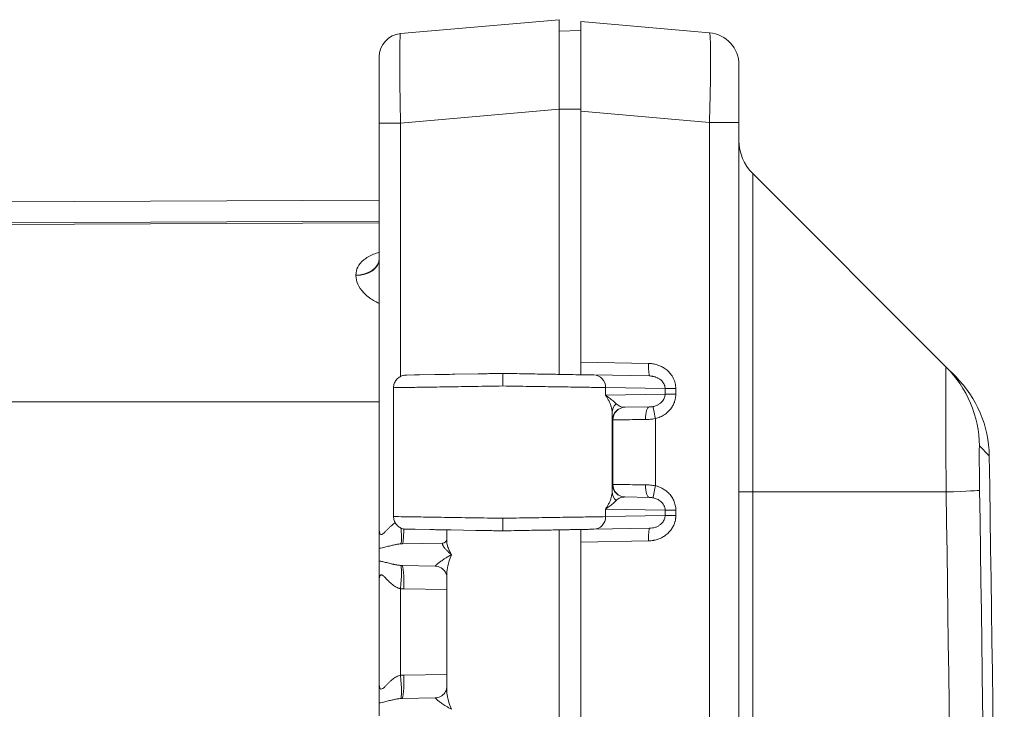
# Model space of a CAD drawing. Header units: inches. Extents: x 0 to 110, y 2 to 70.
# Tile 26 of 129: x 19.63 to 22.37, y 38.86 to 40.78. Entities that reach past the tile are written whole.
import ezdxf

# ---------------------------------------------------------------- set-up
doc = ezdxf.new("R2010")
doc.units = ezdxf.units.IN
doc.header["$LTSCALE"] = 3.25
doc.header["$MEASUREMENT"] = 0
doc.layers.add('Visible (ANSI)', color=7, linetype='Continuous', lineweight=18)
doc.layers.add('Visible Narrow (ANSI)', color=7, linetype='Continuous', lineweight=5)

msp = doc.modelspace()

# ---------------------------------------------------------------- linework, layer by layer
at = {"layer": 'Visible (ANSI)'}
for p, q in [((20.6915, 40.7377), (21.1322, 40.7762)), ((21.1322, 40.5272), (21.1322, 40.7762)), ((21.55, 40.7397), (21.1922, 40.771)), ((21.1922, 40.771), (21.1922, 40.5219)), ((21.1922, 40.7462), (21.1322, 40.7441)), ((21.1322, 40.5272), (21.1322, 39.79)), ((21.1922, 40.5219), (21.1922, 39.8239)), ((20.6322, 40.4886), (20.6322, 39.3573)), ((21.6322, 27.6568), (21.6322, 40.4906)), ((21.6703, 40.3482), (22.2076, 39.8109)), ((20.6322, 40.3084), (20.6322, 40.3084)), ((17.3814, 40.2599), (20.6322, 40.274)), ((20.6322, 40.2115), (17.4284, 40.1976)), ((21.1922, 39.7891), (21.1922, 39.8239)), ((22.2348, 39.7837), (22.2076, 39.8109)), ((20.7066, 39.788), (20.7087, 39.7881)), ((20.7066, 39.788), (20.7066, 39.788)), ((20.7087, 39.7881), (20.7443, 39.7887)), ((20.7443, 39.7887), (20.7872, 39.7894)), ((20.8426, 39.7904), (20.907, 39.7915)), ((21.2291, 39.7883), (21.3834, 39.7856)), ((20.6722, 39.753), (20.6722, 39.3947)), ((21.3825, 39.6996), (21.3151, 39.6984)), ((21.2822, 39.6735), (21.2822, 39.6735)), ((21.2822, 39.474), (21.2822, 39.474)), ((21.3151, 39.4491), (21.3825, 39.4479)), ((20.6322, 39.3573), (20.6322, 39.3573)), ((20.6322, 39.3573), (20.6322, 39.3573)), ((20.7066, 39.3597), (20.71, 39.3596)), ((20.7152, 39.3595), (20.71, 39.3596)), ((20.7152, 39.3595), (20.7324, 39.3592)), ((20.7324, 39.3592), (20.7285, 39.3593)), ((20.7741, 39.3585), (20.7324, 39.3592)), ((20.8197, 39.3577), (20.8197, 39.3281)), ((20.9009, 39.3563), (20.8318, 39.3575)), ((21.1322, 39.3577), (21.1322, 39.3456)), ((21.1922, 39.3586), (21.1922, 39.3238)), ((21.3834, 39.3621), (21.2291, 39.3594)), ((21.1322, 39.3456), (21.1322, 39.321)), ((20.6322, 39.3066), (20.6322, 39.2709)), ((20.696, 39.3188), (20.8088, 39.3208)), ((21.1322, 39.321), (21.1322, 38.8264)), ((21.1922, 39.3238), (21.1922, 38.3237)), ((20.696, 39.2586), (20.788, 39.257)), ((20.6322, 39.2201), (20.6322, 38.9273)), ((20.8197, 39.2309), (20.8197, 38.9166)), ((20.6322, 38.9273), (20.6322, 38.9273)), ((20.6322, 38.9273), (20.6322, 38.9273)), ((20.696, 38.8888), (20.788, 38.8904)), ((20.6322, 38.8766), (20.6322, 38.8409))]:
    msp.add_line(p, q, dxfattribs=at)
for centre, radius, start, end in [((20.6972, 40.6729), 0.065, 95.0402, 179.9927), ((21.5422, 40.65), 0.09, 0, 85), ((21.7622, 40.4401), 0.13, 180, 225), ((22.0099, 39.5588), 0.318, 0.8733, 45), ((-337.8428, 34.0737), 360.2125, 359.126733, 0.873267)]:
    msp.add_arc(centre, radius, start, end, dxfattribs=at)
for centre, major_axis, ratio, start_param, end_param in [((20.5672, 40.1123), (0.065, 0), 0.708519, 6.283045, 6.283185), ((20.7869, 39.192), (0.0011, 0.065), 0.854299, 6.282344, 6.282822)]:
    msp.add_ellipse(centre, major_axis=major_axis, ratio=ratio, start_param=start_param, end_param=end_param, dxfattribs=at)
for points, knots in [([(20.6322, 40.6729), (20.6322, 40.6729), (20.6322, 40.6719), (20.6322, 40.6699), (20.6322, 40.6691), (20.6322, 40.668), (20.6322, 40.6667), (20.6322, 40.6632), (20.6322, 40.6583), (20.6322, 40.6521), (20.6322, 40.6509), (20.6322, 40.6496), (20.6322, 40.6483), (20.6322, 40.6405), (20.6322, 40.6308), (20.6322, 40.6197), (20.6322, 40.6195), (20.6322, 40.6192), (20.6322, 40.619), (20.6322, 40.6077), (20.6322, 40.5948), (20.6322, 40.5808), (20.6322, 40.5791), (20.6322, 40.5773), (20.6322, 40.5756), (20.6322, 40.5631), (20.6322, 40.5497), (20.6322, 40.5362), (20.6322, 40.532), (20.6322, 40.5279), (20.6322, 40.5237), (20.6322, 40.5122), (20.6322, 40.5006), (20.6322, 40.4886)], [0, 0, 0, 0, 0.115557, 0.115557, 0.115557, 0.166667, 0.166667, 0.166667, 0.306741, 0.306741, 0.306741, 0.333333, 0.333333, 0.333333, 0.496928, 0.496928, 0.496928, 0.5, 0.5, 0.5, 0.666667, 0.666667, 0.666667, 0.687071, 0.687071, 0.687071, 0.833333, 0.833333, 0.833333, 0.878103, 0.878103, 0.878103, 1, 1, 1, 1]), ([(21.6322, 40.4906), (21.6322, 40.4948), (21.6322, 40.499), (21.6322, 40.5031), (21.6322, 40.5117), (21.6322, 40.5203), (21.6322, 40.5292), (21.6322, 40.5343), (21.6322, 40.5395), (21.6322, 40.5447), (21.6322, 40.5528), (21.6322, 40.5608), (21.6322, 40.5686), (21.6322, 40.5742), (21.6322, 40.5797), (21.6322, 40.585), (21.6322, 40.5916), (21.6322, 40.5979), (21.6322, 40.6037), (21.6322, 40.6089), (21.6322, 40.6137), (21.6322, 40.6181), (21.6322, 40.6226), (21.6322, 40.6265), (21.6322, 40.6301), (21.6322, 40.6339), (21.6322, 40.6372), (21.6322, 40.6399), (21.6322, 40.6421), (21.6322, 40.644), (21.6322, 40.6454), (21.6322, 40.6474), (21.6322, 40.6487), (21.6322, 40.6494), (21.6322, 40.6498), (21.6322, 40.65), (21.6322, 40.65)], [0, 0, 0, 0, 0.0547253, 0.0547253, 0.0547253, 0.1666667, 0.1666667, 0.1666667, 0.2320901, 0.2320901, 0.2320901, 0.3333333, 0.3333333, 0.3333333, 0.4074237, 0.4074237, 0.4074237, 0.5, 0.5, 0.5, 0.5832417, 0.5832417, 0.5832417, 0.6666667, 0.6666667, 0.6666667, 0.758592, 0.758592, 0.758592, 0.8333333, 0.8333333, 0.8333333, 0.9360161, 0.9360161, 0.9360161, 1, 1, 1, 1]), ([(20.6318, 40.1107), (20.6318, 40.1107), (20.632, 40.1111), (20.6322, 40.1119), (20.6322, 40.1122), (20.6322, 40.1123)], [0.2716938, 0.2716938, 0.2716938, 0.2716938, 0.31734395, 0.31734395, 0.36026886, 0.36026886, 0.36026886, 0.36026886]), ([(20.6722, 39.753), (20.6722, 39.7568), (20.6728, 39.7606), (20.6752, 39.7678), (20.6771, 39.7713), (20.6817, 39.7773), (20.6845, 39.78), (20.6908, 39.7842), (20.6943, 39.7858), (20.6994, 39.7872), (20.7008, 39.7875), (20.7037, 39.7879), (20.7051, 39.788), (20.7066, 39.788)], [0, 0, 0, 0, 0.0288201, 0.0288201, 0.0577203, 0.0577203, 0.0866175, 0.0866175, 0.1155142, 0.1155142, 0.1264531, 0.1264531, 0.1375637, 0.1375637, 0.1375637, 0.1375637]), ([(20.7306, 39.7884), (20.7306, 39.7884), (20.7306, 39.7884), (20.7306, 39.7884), (20.7306, 39.7884), (20.7307, 39.7884), (20.7308, 39.7884), (20.7313, 39.7885), (20.732, 39.7885), (20.7354, 39.7885), (20.7391, 39.7886), (20.7443, 39.7887)], [0.0813781, 0.0813781, 0.0813781, 0.0813781, 0.08351, 0.08351, 0.0901701, 0.0901701, 0.1101524, 0.1101524, 0.1701593, 0.1701593, 0.2889376, 0.2889376, 0.2889376, 0.2889376]), ([(20.7872, 39.7894), (20.7951, 39.7896), (20.8035, 39.7897), (20.8123, 39.7899), (20.8219, 39.79), (20.8321, 39.7902), (20.8426, 39.7904)], [0.75, 0.75, 0.75, 0.75, 0.78987314, 0.78987314, 0.78987314, 0.83333334, 0.83333334, 0.83333334, 0.83333334]), ([(20.907, 39.7915), (20.9235, 39.7918), (20.9403, 39.7921), (20.9576, 39.7924), (20.9636, 39.7925), (20.9698, 39.7926), (20.9759, 39.7927)], [0.91666667, 0.91666667, 0.91666667, 0.91666667, 0.97832565, 0.97832565, 0.97832565, 1, 1, 1, 1]), ([(20.9759, 39.7927), (20.9968, 39.7924), (21.0171, 39.792), (21.0369, 39.7917), (21.0383, 39.7916), (21.0397, 39.7916), (21.0411, 39.7916), (21.0622, 39.7912), (21.0829, 39.7909), (21.1023, 39.7905), (21.1049, 39.7905), (21.1074, 39.7904), (21.11, 39.7904), (21.1265, 39.7901), (21.142, 39.7898), (21.1561, 39.7896), (21.1615, 39.7895), (21.1666, 39.7894), (21.1716, 39.7893), (21.1817, 39.7891), (21.191, 39.789), (21.1992, 39.7888), (21.2057, 39.7887), (21.2115, 39.7886), (21.2167, 39.7885), (21.2213, 39.7884), (21.2255, 39.7884), (21.2291, 39.7883)], [0, 0, 0, 0, 0.187077, 0.187077, 0.187077, 0.2, 0.2, 0.2, 0.4, 0.4, 0.4, 0.426482, 0.426482, 0.426482, 0.6, 0.6, 0.6, 0.665684, 0.665684, 0.665684, 0.8, 0.8, 0.8, 0.905439, 0.905439, 0.905439, 1, 1, 1, 1]), ([(20.9759, 39.7927), (20.9759, 39.7927), (20.9759, 39.7911), (20.9759, 39.788), (20.9759, 39.7865), (20.9759, 39.7846), (20.9759, 39.7825), (20.9759, 39.7804), (20.9759, 39.7779), (20.9759, 39.7752), (20.9759, 39.7699), (20.9759, 39.7638), (20.9759, 39.7577)], [0, 0, 0, 0, 0.333333, 0.333333, 0.333333, 0.499945, 0.499945, 0.499945, 0.666667, 0.666667, 0.666667, 1, 1, 1, 1]), ([(21.1683, 39.7894), (21.1848, 39.7891), (21.1981, 39.7889), (21.2113, 39.7886), (21.2146, 39.7886), (21.2183, 39.7885), (21.2193, 39.7885), (21.2204, 39.7885), (21.2207, 39.7885), (21.221, 39.7885), (21.2211, 39.7884), (21.2212, 39.7884), (21.2213, 39.7884), (21.2213, 39.7884), (21.2213, 39.7884), (21.2213, 39.7884), (21.2213, 39.7884), (21.2213, 39.7884)], [0, 0, 0, 0, 0.2024673, 0.2024673, 0.2989054, 0.2989054, 0.3523766, 0.3523766, 0.3815249, 0.3815249, 0.397322, 0.397322, 0.4091695, 0.4091695, 0.4136121, 0.4136121, 0.4150101, 0.4150101, 0.4150101, 0.4150101]), ([(21.1922, 39.7891), (21.1922, 39.7891), (21.1922, 39.7891), (21.1922, 39.789), (21.1922, 39.789), (21.1922, 39.789), (21.1922, 39.789), (21.1921, 39.789), (21.1921, 39.789), (21.192, 39.789)], [0, 0, 0, 0, 0.267515, 0.267515, 0.267515, 0.4999996, 0.4999996, 0.4999996, 0.9999984, 0.9999984, 0.9999984, 0.9999984]), ([(20.7066, 39.3597), (20.7051, 39.3597), (20.7037, 39.3598), (20.7008, 39.3602), (20.6994, 39.3605), (20.6944, 39.3619), (20.6908, 39.3635), (20.6845, 39.3678), (20.6817, 39.3704), (20.6771, 39.3765), (20.6753, 39.3799), (20.6728, 39.3871), (20.6722, 39.3909), (20.6722, 39.3947)], [0, 0, 0, 0, 0.0111147, 0.0111147, 0.0220573, 0.0220573, 0.0509537, 0.0509537, 0.079851, 0.079851, 0.108752, 0.108752, 0.1375627, 0.1375627, 0.1375627, 0.1375627]), ([(20.9759, 39.39), (20.9759, 39.3839), (20.9761, 39.3778), (20.9762, 39.3725), (20.9762, 39.3698), (20.9762, 39.3673), (20.9761, 39.3652), (20.9761, 39.3631), (20.9761, 39.3612), (20.976, 39.3597), (20.976, 39.3566), (20.976, 39.355), (20.9759, 39.355)], [0, 0, 0, 0, 0.333333, 0.333333, 0.333333, 0.500146, 0.500146, 0.500146, 0.666667, 0.666667, 0.666667, 1, 1, 1, 1]), ([(20.6322, 39.3066), (20.6322, 39.31), (20.6322, 39.3141), (20.6322, 39.3191), (20.6322, 39.3197), (20.6322, 39.3203), (20.6322, 39.3209), (20.6322, 39.3254), (20.6322, 39.3306), (20.6322, 39.3362), (20.6322, 39.3373), (20.6322, 39.3383), (20.6322, 39.3394), (20.6322, 39.345), (20.6322, 39.3509), (20.6322, 39.3573)], [0, 0, 0, 0, 0.3333333, 0.3333333, 0.3333333, 0.372546, 0.372546, 0.372546, 0.6666667, 0.6666667, 0.6666667, 0.7210248, 0.7210248, 0.7210248, 0.9998323, 0.9998323, 0.9998323, 0.9998323]), ([(20.7741, 39.3585), (20.7741, 39.3585), (20.7741, 39.3585), (20.7789, 39.3584), (20.7839, 39.3583), (20.8021, 39.358), (20.8164, 39.3578), (20.8318, 39.3575)], [0.72727272, 0.72727272, 0.72727272, 0.72727272, 0.72727273, 0.72727273, 0.75304207, 0.75304207, 0.81818182, 0.81818182, 0.81818182, 0.81818182]), ([(20.9009, 39.3563), (20.9122, 39.3561), (20.9236, 39.3559), (20.9485, 39.3555), (20.962, 39.3552), (20.9759, 39.355)], [0.90909091, 0.90909091, 0.90909091, 0.90909091, 0.95137342, 0.95137342, 1, 1, 1, 1]), ([(21.2291, 39.3594), (21.2255, 39.3593), (21.2213, 39.3593), (21.2167, 39.3592), (21.2115, 39.3591), (21.2057, 39.359), (21.1992, 39.3589), (21.191, 39.3587), (21.1818, 39.3586), (21.1716, 39.3584), (21.1667, 39.3583), (21.1615, 39.3582), (21.1561, 39.3581), (21.142, 39.3579), (21.1265, 39.3576), (21.11, 39.3573), (21.1075, 39.3573), (21.1049, 39.3572), (21.1023, 39.3572), (21.0829, 39.3568), (21.0622, 39.3565), (21.041, 39.3561), (21.0397, 39.3561), (21.0384, 39.3561), (21.037, 39.356), (21.0172, 39.3557), (20.9969, 39.3553), (20.9759, 39.355)], [0, 0, 0, 0, 0.0941977, 0.0941977, 0.0941977, 0.2, 0.2, 0.2, 0.3339529, 0.3339529, 0.3339529, 0.4, 0.4, 0.4, 0.5731888, 0.5731888, 0.5731888, 0.6, 0.6, 0.6, 0.8, 0.8, 0.8, 0.8126384, 0.8126384, 0.8126384, 1, 1, 1, 1]), ([(21.192, 39.3588), (21.1921, 39.3588), (21.1921, 39.3587), (21.1922, 39.3587), (21.1922, 39.3587), (21.1922, 39.3587), (21.1922, 39.3586)], [0.000009, 0.000009, 0.000009, 0.000009, 0.5000039, 0.5000039, 0.5000039, 1, 1, 1, 1]), ([(20.8088, 39.3208), (20.8108, 39.3208), (20.8138, 39.3218), (20.8182, 39.3252), (20.8193, 39.3273), (20.8196, 39.3284), (20.8197, 39.3285), (20.8197, 39.3286)], [0, 0, 0, 0, 0.0620134, 0.0620134, 0.1263598, 0.1263598, 0.139135, 0.139135, 0.139135, 0.139135]), ([(20.6322, 39.2201), (20.6322, 39.2202), (20.6322, 39.2203), (20.6322, 39.2205), (20.6322, 39.2208), (20.6322, 39.2215), (20.6322, 39.2218), (20.6322, 39.2227), (20.6322, 39.2232), (20.6322, 39.225), (20.6322, 39.2261), (20.6322, 39.2297), (20.6322, 39.232), (20.6322, 39.2395), (20.6322, 39.2444), (20.6322, 39.2558), (20.6322, 39.2643), (20.6322, 39.2709)], [-0.00062559, -0.00062559, -0.00062559, -0.00062559, 0, 0, 0.00128335, 0.00128335, 0.00217622, 0.00217622, 0.00396693, 0.00396693, 0.00757057, 0.00757057, 0.01505589, 0.01505589, 0.03165009, 0.03165009, 0.055988, 0.055988, 0.055988, 0.055988]), ([(20.8197, 39.2309), (20.8197, 39.2311), (20.8196, 39.2336), (20.8161, 39.2411), (20.8127, 39.2459), (20.8033, 39.2533), (20.7971, 39.2559), (20.7904, 39.2569), (20.7892, 39.257), (20.788, 39.257)], [0.0100015, 0.0100015, 0.0100015, 0.0100015, 0.1093804, 0.1093804, 0.2011734, 0.2011734, 0.2937634, 0.2937634, 0.3160323, 0.3160323, 0.3160323, 0.3160323]), ([(20.6322, 38.8766), (20.6322, 38.88), (20.6322, 38.8841), (20.6322, 38.8891), (20.6322, 38.8897), (20.6322, 38.8903), (20.6322, 38.8909), (20.6322, 38.8954), (20.6322, 38.9006), (20.6322, 38.9062), (20.6322, 38.9073), (20.6322, 38.9083), (20.6322, 38.9094), (20.6322, 38.915), (20.6322, 38.9209), (20.6322, 38.9273)], [0, 0, 0, 0, 0.3333333, 0.3333333, 0.3333333, 0.372545, 0.372545, 0.372545, 0.6666667, 0.6666667, 0.6666667, 0.7210236, 0.7210236, 0.7210236, 0.9998323, 0.9998323, 0.9998323, 0.9998323]), ([(20.788, 38.8904), (20.7922, 38.8905), (20.7976, 38.8918), (20.8075, 38.8969), (20.8119, 38.9009), (20.8179, 38.9091), (20.8191, 38.9132), (20.8197, 38.9161), (20.8197, 38.9165), (20.8197, 38.9166)], [0, 0, 0, 0, 0.0812866, 0.0812866, 0.16658, 0.16658, 0.2637447, 0.2637447, 0.3093613, 0.3093613, 0.3093613, 0.3093613])]:
    msp.add_open_spline(points, degree=3, knots=knots, dxfattribs=at)
for points in [[(20.6322, 40.3084), (20.6322, 40.3191), (20.6322, 40.3297), (20.6322, 40.3397)], [(20.6322, 40.2262), (20.6322, 40.2283), (20.6322, 40.2304), (20.6322, 40.2325)], [(20.6322, 40.2254), (20.6322, 40.2281), (20.6322, 40.2304), (20.6322, 40.2322)], [(20.6322, 40.2083), (20.6322, 40.2139), (20.6322, 40.2199), (20.6322, 40.2262)], [(20.6322, 40.199), (20.6322, 40.2077), (20.6322, 40.2152), (20.6322, 40.2211)], [(20.9091, 39.7916), (20.9182, 39.7917), (20.9275, 39.7919), (20.9369, 39.792)], [(21.0151, 39.792), (21.0247, 39.7919), (21.0343, 39.7917), (21.0436, 39.7915)], [(20.8197, 38.9166), (20.8197, 38.9166), (20.8197, 38.9166), (20.8197, 38.9166)]]:
    msp.add_open_spline(points, degree=3, dxfattribs=at)
at = {"layer": 'Visible Narrow (ANSI)'}
for p, q in [((20.6915, 40.4886), (21.1322, 40.5272)), ((21.1922, 40.5272), (21.1322, 40.5272)), ((21.55, 40.4906), (21.1922, 40.5219)), ((20.6322, 40.4886), (20.6915, 40.4886)), ((20.6915, 40.4886), (20.6915, 39.7843)), ((21.55, 27.6568), (21.55, 40.4906)), ((21.55, 40.4906), (21.6322, 40.4906)), ((21.6703, 39.4632), (21.6703, 40.3482)), ((20.6322, 40.2163), (17.4458, 40.2024)), ((20.5685, 40.0762), (20.5685, 40.0762)), ((21.1922, 39.8239), (21.3809, 39.8206)), ((21.2614, 39.7533), (21.2614, 39.7319)), ((21.2614, 39.7533), (21.4268, 39.7504)), ((21.4268, 39.7504), (21.4566, 39.7504)), ((21.4268, 39.7504), (21.4268, 39.7348)), ((21.4566, 39.7504), (21.4566, 39.7348)), ((17.3805, 39.7137), (20.6322, 39.7137)), ((21.4268, 39.7348), (21.2614, 39.7319)), ((21.4268, 39.7348), (21.4566, 39.7348)), ((21.2797, 39.4635), (21.2797, 39.684)), ((21.2814, 39.6634), (21.2807, 39.6634)), ((21.2814, 39.484), (21.2814, 39.6634)), ((21.4, 39.4803), (21.4, 39.6671)), ((22.3279, 39.5637), (22.3006, 39.5909)), ((21.2807, 39.4841), (21.2814, 39.484)), ((21.6322, 39.4632), (21.6703, 39.4632)), ((21.6703, 39.4632), (21.6703, 28.6842)), ((21.6703, 39.4632), (22.2079, 39.4632)), ((21.2614, 39.4156), (21.2614, 39.3944)), ((21.2614, 39.4156), (21.4268, 39.4127)), ((21.4268, 39.4127), (21.4566, 39.4127)), ((21.4268, 39.4127), (21.4268, 39.3973)), ((21.4566, 39.4127), (21.4566, 39.3973)), ((21.4268, 39.3973), (21.2614, 39.3944)), ((21.4268, 39.3973), (21.4566, 39.3973)), ((21.3809, 39.3271), (21.1922, 39.3238)), ((20.6915, 39.1941), (20.6915, 38.9533)), ((20.7006, 39.1936), (20.8197, 39.1916)), ((20.7006, 38.9538), (20.8197, 38.9559))]:
    msp.add_line(p, q, dxfattribs=at)
for centre, major_axis, ratio, start_param, end_param in [((20.5672, 40.1123), (0.065, 0), 0.708519, 4.716131, 6.283045), ((20.5672, 40.1107), (0.065, 0), 0.705692, 4.716131, 6.283185), ((21.384, 39.8206), (-0.0006, -0.035), 0.087143, 4.713911, 6.283185), ((21.9827, 39.586), (0.2249, 0.2249), 0.999847, 5.513029, 6.283185), ((21.2285, 39.7533), (0.0006, 0.035), 0.939676, 4.72879, 6.283185), ((21.3147, 39.684), (-0.035, -0.0007), 0.946172, 5.437633, 6.261682), ((21.3157, 39.6634), (-0.0006, 0.035), 0.999976, 0.001315, 1.554631), ((21.3164, 39.6634), (-0.0006, 0.035), 0.999976, 0, 1.553343), ((21.3157, 39.7334), (-0.0181, -0.0304), 0.960279, 6.033131, 6.820068), ((21.3831, 39.6646), (-0.0006, 0.035), 0.297073, 0.000017, 1.565611), ((21.4031, 39.6671), (-0.0086, 0.0339), 0.084521, 0.085624, 1.549455), ((21.3157, 39.4841), (-0.0006, -0.035), 0.999976, 4.729842, 6.283185), ((21.3164, 39.484), (-0.0006, -0.035), 0.999976, 4.729819, 6.283185), ((21.3831, 39.4829), (-0.0006, -0.035), 0.297068, 4.717575, 6.283185), ((21.4031, 39.4803), (-0.0086, -0.0339), 0.084522, 4.73373, 6.197562), ((21.9831, 39.4632), (0.318, 0.0048), 0.015165, 5.497668, 6.270637), ((-155.513, 34.0737), (0, 251.5247), 0.707107, 4.690941, 4.733837), ((21.3147, 39.4635), (-0.035, 0.0007), 0.946127, 0.021504, 0.845548), ((-155.4491, 34.0737), (0, 251.3027), 0.707107, 4.690941, 4.733837), ((21.2285, 39.3944), (0.0006, -0.035), 0.939676, 0.000035, 1.554396), ((20.6859, 39.3833), (0.0059, -0.0647), 0.086802, 0.034721, 1.237864), ((20.6949, 39.3838), (0.0011, -0.065), 0.087143, 0, 1.19918), ((21.384, 39.3271), (-0.0006, 0.035), 0.087143, 0, 1.569275), ((20.6859, 39.1941), (0.0059, 0.0647), 0.086802, 4.720175, 6.247979), ((20.6949, 39.1936), (0.0011, 0.065), 0.087143, 4.71391, 6.283185), ((20.6965, 38.9515), (0.0167, 0.0009), 0.129859, 1.31482, 1.864641), ((20.6859, 38.9533), (0.0059, -0.0647), 0.086802, 0.034721, 1.562953), ((20.6949, 38.9538), (0.0011, -0.065), 0.087143, 0, 1.569275)]:
    msp.add_ellipse(centre, major_axis=major_axis, ratio=ratio, start_param=start_param, end_param=end_param, dxfattribs=at)
for points, knots in [([(20.6915, 40.7377), (20.691, 40.7376), (20.6902, 40.7318), (20.6894, 40.7066), (20.6891, 40.6667), (20.6894, 40.6146), (20.6902, 40.5539), (20.691, 40.5104), (20.6915, 40.4886)], [0.0000001, 0.0000001, 0.0000001, 0.0000001, 0.1666667, 0.3333333, 0.5, 0.6666667, 0.8333333, 1, 1, 1, 1]), ([(21.55, 40.4906), (21.5502, 40.497), (21.5504, 40.5035), (21.5506, 40.5101), (21.551, 40.5234), (21.5514, 40.537), (21.5517, 40.5507), (21.5519, 40.5588), (21.552, 40.5669), (21.5522, 40.575), (21.5525, 40.5876), (21.5527, 40.6001), (21.5528, 40.6122), (21.553, 40.621), (21.5531, 40.6296), (21.5531, 40.6379), (21.5532, 40.6481), (21.5532, 40.6579), (21.5532, 40.6669), (21.5532, 40.6751), (21.5532, 40.6827), (21.5531, 40.6896), (21.5531, 40.6965), (21.553, 40.7027), (21.5528, 40.7082), (21.5527, 40.7143), (21.5525, 40.7195), (21.5523, 40.7238), (21.5521, 40.7272), (21.5519, 40.7301), (21.5517, 40.7323), (21.5514, 40.7354), (21.551, 40.7375), (21.5507, 40.7386), (21.5505, 40.7393), (21.5503, 40.7397), (21.55, 40.7397)], [0, 0, 0, 0, 0.0553693, 0.0553693, 0.0553693, 0.1666667, 0.1666667, 0.1666667, 0.2318444, 0.2318444, 0.2318444, 0.3333333, 0.3333333, 0.3333333, 0.407507, 0.407507, 0.407507, 0.5, 0.5, 0.5, 0.5832905, 0.5832905, 0.5832905, 0.6666667, 0.6666667, 0.6666667, 0.75895, 0.75895, 0.75895, 0.8333333, 0.8333333, 0.8333333, 0.9354366, 0.9354366, 0.9354366, 1, 1, 1, 1]), ([(20.5674, 40.0655), (20.5674, 40.0658), (20.5674, 40.066), (20.5674, 40.0662), (20.5675, 40.0741), (20.5692, 40.0814), (20.5727, 40.0883), (20.5763, 40.0955), (20.5818, 40.1022), (20.5891, 40.1082), (20.5963, 40.1142), (20.6055, 40.1196), (20.6164, 40.124), (20.6213, 40.126), (20.6266, 40.1279), (20.6322, 40.1295)], [0.0000012, 0.0000012, 0.0000012, 0.0000012, 0.005791, 0.005791, 0.005791, 0.2, 0.2, 0.2, 0.4, 0.4, 0.4, 0.6, 0.6, 0.6, 0.6906475, 0.6906475, 0.6906475, 0.6906475]), ([(20.6322, 39.9875), (20.6267, 39.9899), (20.6215, 39.9926), (20.6166, 39.9954), (20.6056, 40.0018), (20.5965, 40.0091), (20.5892, 40.0169), (20.5819, 40.0247), (20.5764, 40.033), (20.5728, 40.0411), (20.5692, 40.0491), (20.5675, 40.0569), (20.5674, 40.0648), (20.5674, 40.0651), (20.5674, 40.0653), (20.5674, 40.0655)], [0.3112318, 0.3112318, 0.3112318, 0.3112318, 0.4, 0.4, 0.4, 0.6, 0.6, 0.6, 0.8, 0.8, 0.8, 0.9942232, 0.9942232, 0.9942232, 1, 1, 1, 1]), ([(22.2079, 39.4632), (22.2078, 39.4936), (22.2075, 39.5544), (22.2072, 39.6394), (22.207, 39.7123), (22.207, 39.7682), (22.2072, 39.8032), (22.2074, 39.811), (22.2076, 39.8109)], [0, 0, 0, 0, 0.1666667, 0.3333333, 0.5, 0.6666667, 0.8333333, 1, 1, 1, 1]), ([(21.3834, 39.7856), (21.3846, 39.7856), (21.3859, 39.7855), (21.388, 39.7854), (21.3888, 39.7853), (21.3908, 39.785), (21.392, 39.7848), (21.3939, 39.7844), (21.3947, 39.7843), (21.3966, 39.7838), (21.3978, 39.7834), (21.3997, 39.7828), (21.4004, 39.7826), (21.4024, 39.7818), (21.4036, 39.7813), (21.4055, 39.7804), (21.4062, 39.7801), (21.4082, 39.7791), (21.4095, 39.7783), (21.4114, 39.777), (21.4121, 39.7766), (21.414, 39.7751), (21.4153, 39.774), (21.4171, 39.7723), (21.4177, 39.7717), (21.4194, 39.7698), (21.4205, 39.7684), (21.422, 39.7663), (21.4224, 39.7656), (21.4237, 39.7633), (21.4245, 39.7617), (21.4253, 39.7593), (21.4255, 39.7586), (21.4262, 39.7561), (21.4265, 39.7543), (21.4267, 39.7518), (21.4268, 39.7511), (21.4268, 39.7504)], [0, 0, 0, 0, 0.066221, 0.066221, 0.111111, 0.111111, 0.178592, 0.178592, 0.222222, 0.222222, 0.291693, 0.291693, 0.333333, 0.333333, 0.404696, 0.404696, 0.444444, 0.444444, 0.517496, 0.517496, 0.555556, 0.555556, 0.63062, 0.63062, 0.666667, 0.666667, 0.74375, 0.74375, 0.777778, 0.777778, 0.856567, 0.856567, 0.888889, 0.888889, 0.969553, 0.969553, 1, 1, 1, 1]), ([(20.6722, 39.753), (20.6722, 39.753), (20.6724, 39.753), (20.6804, 39.7532), (20.7117, 39.7536), (20.7607, 39.7544), (20.8239, 39.7554), (20.8973, 39.7565), (20.9497, 39.7573), (20.9759, 39.7577)], [0.4944317, 0.4944317, 0.4944317, 0.4944317, 0.5, 0.5833333, 0.6666667, 0.75, 0.8333333, 0.9166667, 1, 1, 1, 1]), ([(21.2797, 39.684), (21.2796, 39.6864), (21.2794, 39.6889), (21.279, 39.6917), (21.2785, 39.6944), (21.2779, 39.6972), (21.277, 39.7001), (21.2762, 39.703), (21.2751, 39.7059), (21.2739, 39.7088), (21.2728, 39.7118), (21.2714, 39.7146), (21.27, 39.7174), (21.2686, 39.7201), (21.2671, 39.7228), (21.2657, 39.7252), (21.2642, 39.7276), (21.2628, 39.7299), (21.2614, 39.7319)], [0.0001648, 0.0001648, 0.0001648, 0.0001648, 0.1666667, 0.1666667, 0.1666667, 0.3333333, 0.3333333, 0.3333333, 0.5, 0.5, 0.5, 0.6666667, 0.6666667, 0.6666667, 0.8333333, 0.8333333, 0.8333333, 1, 1, 1, 1]), ([(21.291, 39.7083), (21.2898, 39.7095), (21.2885, 39.7107), (21.2871, 39.712), (21.2857, 39.7134), (21.2841, 39.7148), (21.2825, 39.7162), (21.2808, 39.7176), (21.2791, 39.7191), (21.2772, 39.7205), (21.2754, 39.722), (21.2736, 39.7234), (21.2717, 39.7247), (21.2699, 39.7261), (21.2681, 39.7274), (21.2663, 39.7286), (21.2646, 39.7298), (21.2629, 39.7309), (21.2614, 39.7319)], [0, 0, 0, 0, 0.166667, 0.166667, 0.166667, 0.333333, 0.333333, 0.333333, 0.5, 0.5, 0.5, 0.666667, 0.666667, 0.666667, 0.833333, 0.833333, 0.833333, 1, 1, 1, 1]), ([(21.4268, 39.7348), (21.4268, 39.7334), (21.4267, 39.732), (21.4264, 39.7305), (21.4262, 39.7291), (21.4258, 39.7275), (21.4253, 39.7259), (21.4248, 39.7244), (21.4241, 39.7227), (21.4232, 39.721), (21.4223, 39.7193), (21.4212, 39.7176), (21.4198, 39.7159), (21.4185, 39.7143), (21.4169, 39.7126), (21.4151, 39.711), (21.4133, 39.7095), (21.4112, 39.708), (21.409, 39.7067), (21.4068, 39.7054), (21.4045, 39.7042), (21.402, 39.7032), (21.3995, 39.7023), (21.397, 39.7015), (21.3943, 39.7009)], [0.0000001, 0.0000001, 0.0000001, 0.0000001, 0.1250001, 0.1250001, 0.1250001, 0.2500001, 0.2500001, 0.2500001, 0.3750001, 0.3750001, 0.3750001, 0.5000001, 0.5000001, 0.5000001, 0.625, 0.625, 0.625, 0.75, 0.75, 0.75, 0.875, 0.875, 0.875, 1, 1, 1, 1]), ([(21.4566, 39.7348), (21.4566, 39.7321), (21.4564, 39.7292), (21.4556, 39.7233), (21.4544, 39.7172), (21.4508, 39.7074), (21.4449, 39.6971), (21.4367, 39.6871), (21.4261, 39.6784), (21.4177, 39.6737), (21.4091, 39.6698), (21.4047, 39.6683), (21.4, 39.6671)], [0, 0, 0, 0, 0.125, 0.125, 0.25, 0.375, 0.5, 0.625, 0.75, 0.875, 0.875, 0.9999999, 0.9999999, 0.9999999, 0.9999999]), ([(21.2807, 39.6634), (21.2806, 39.6634), (21.2805, 39.6641), (21.2802, 39.6669), (21.28, 39.6711), (21.2799, 39.6767), (21.2797, 39.6813), (21.2797, 39.6838)], [0, 0, 0, 0, 0.2, 0.4, 0.6, 0.8, 0.9971651, 0.9971651, 0.9971651, 0.9971651]), ([(21.3943, 39.7009), (21.3931, 39.7006), (21.3919, 39.7004), (21.3907, 39.7002), (21.3894, 39.7), (21.3881, 39.6999), (21.3867, 39.6998), (21.3854, 39.6997), (21.384, 39.6996), (21.3825, 39.6996)], [0.0000026, 0.0000026, 0.0000026, 0.0000026, 0.3333348, 0.3333348, 0.3333348, 0.6666669, 0.6666669, 0.6666669, 0.9999991, 0.9999991, 0.9999991, 0.9999991]), ([(21.3727, 39.6646), (21.3597, 39.6644), (21.3349, 39.6641), (21.3052, 39.6637), (21.286, 39.6635), (21.2815, 39.6634), (21.2814, 39.6634)], [0.0000001, 0.0000001, 0.0000001, 0.0000001, 0.25, 0.5, 0.75, 0.9999985, 0.9999985, 0.9999985, 0.9999985]), ([(21.4, 39.6671), (21.3972, 39.6666), (21.3943, 39.6662), (21.3909, 39.6657), (21.3903, 39.6657), (21.3874, 39.6653), (21.3849, 39.6651), (21.3807, 39.6648), (21.379, 39.6648), (21.3758, 39.6646), (21.3743, 39.6646), (21.3727, 39.6646)], [0, 0, 0, 0, 0.333333, 0.333333, 0.391919, 0.391919, 0.666667, 0.666667, 0.845235, 0.845235, 1, 1, 1, 1]), ([(22.301, 39.468), (22.3009, 39.4769), (22.3007, 39.4855), (22.3006, 39.4959), (22.3006, 39.4978), (22.3005, 39.5091), (22.3004, 39.5183), (22.3003, 39.5278), (22.3003, 39.5287), (22.3002, 39.5389), (22.3001, 39.5474), (22.3001, 39.5628), (22.3001, 39.5695), (22.3001, 39.5753), (22.3001, 39.5757), (22.3002, 39.5808), (22.3002, 39.5845), (22.3003, 39.5875), (22.3003, 39.5879), (22.3004, 39.5901), (22.3005, 39.591), (22.3006, 39.5909)], [0, 0, 0, 0, 0.136217, 0.136217, 0.166667, 0.166667, 0.31745, 0.31745, 0.333333, 0.333333, 0.49819, 0.49819, 0.666667, 0.666667, 0.678923, 0.678923, 0.833333, 0.833333, 0.860076, 0.860076, 1, 1, 1, 1]), ([(21.2797, 39.4636), (21.2797, 39.4662), (21.2799, 39.4709), (21.28, 39.4765), (21.2802, 39.4807), (21.2805, 39.4834), (21.2806, 39.4841), (21.2807, 39.4841)], [0.0028362, 0.0028362, 0.0028362, 0.0028362, 0.2, 0.4, 0.6, 0.8, 1, 1, 1, 1]), ([(21.2814, 39.484), (21.2815, 39.484), (21.286, 39.484), (21.3052, 39.4837), (21.3349, 39.4834), (21.3597, 39.483), (21.3727, 39.4829)], [0.0000016, 0.0000016, 0.0000016, 0.0000016, 0.25, 0.5, 0.75, 1, 1, 1, 1]), ([(21.3727, 39.4829), (21.377, 39.4828), (21.3857, 39.4824), (21.3952, 39.4812), (21.4, 39.4803)], [0.0000011, 0.0000011, 0.0000011, 0.0000011, 0.5, 1, 1, 1, 1]), ([(21.2614, 39.4156), (21.2627, 39.4175), (21.2641, 39.4197), (21.2656, 39.4221), (21.267, 39.4245), (21.2685, 39.4271), (21.2699, 39.4298), (21.2713, 39.4326), (21.2726, 39.4354), (21.2738, 39.4383), (21.2739, 39.4384), (21.2739, 39.4385), (21.2739, 39.4386), (21.2751, 39.4414), (21.2761, 39.4443), (21.2769, 39.4471), (21.277, 39.4472), (21.277, 39.4474), (21.277, 39.4475), (21.2779, 39.4503), (21.2785, 39.453), (21.2789, 39.4557), (21.279, 39.4558), (21.279, 39.4559), (21.279, 39.4561), (21.2794, 39.4587), (21.2796, 39.4612), (21.2797, 39.4635)], [0, 0, 0, 0, 0.166667, 0.166667, 0.166667, 0.333333, 0.333333, 0.333333, 0.5, 0.5, 0.5, 0.504818, 0.504818, 0.504818, 0.666667, 0.666667, 0.666667, 0.673083, 0.673083, 0.673083, 0.833333, 0.833333, 0.833333, 0.841394, 0.841394, 0.841394, 1, 1, 1, 1]), ([(21.2614, 39.4156), (21.2629, 39.4165), (21.2645, 39.4176), (21.2662, 39.4188), (21.2679, 39.42), (21.2697, 39.4212), (21.2716, 39.4226), (21.2734, 39.4239), (21.2753, 39.4254), (21.2771, 39.4268), (21.2789, 39.4282), (21.2807, 39.4297), (21.2823, 39.4311), (21.284, 39.4326), (21.2856, 39.434), (21.287, 39.4353), (21.2885, 39.4367), (21.2898, 39.438), (21.291, 39.4392)], [0, 0, 0, 0, 0.166667, 0.166667, 0.166667, 0.333333, 0.333333, 0.333333, 0.5, 0.5, 0.5, 0.666667, 0.666667, 0.666667, 0.833333, 0.833333, 0.833333, 1, 1, 1, 1]), ([(21.291, 39.4392), (21.2923, 39.4405), (21.2949, 39.4428), (21.2993, 39.4455), (21.3042, 39.4476), (21.3094, 39.4488), (21.3132, 39.4491), (21.3151, 39.4491)], [0.0000416, 0.0000416, 0.0000416, 0.0000416, 0.2, 0.4, 0.6, 0.8, 1, 1, 1, 1]), ([(21.3825, 39.4479), (21.383, 39.4479), (21.3835, 39.4479), (21.3854, 39.4478), (21.3868, 39.4477), (21.3889, 39.4475), (21.3895, 39.4474), (21.3915, 39.4471), (21.3929, 39.4469), (21.3943, 39.4466)], [0, 0, 0, 0, 0.129859, 0.129859, 0.5, 0.5, 0.656053, 0.656053, 1, 1, 1, 1]), ([(21.3943, 39.4466), (21.396, 39.4462), (21.3977, 39.4457), (21.3995, 39.4451), (21.4012, 39.4446), (21.4029, 39.4439), (21.4046, 39.4431), (21.4064, 39.4423), (21.4081, 39.4414), (21.4098, 39.4403), (21.4116, 39.4392), (21.4133, 39.4379), (21.415, 39.4365), (21.4167, 39.435), (21.4183, 39.4334), (21.4198, 39.4316), (21.4212, 39.4298), (21.4225, 39.4278), (21.4235, 39.4258), (21.4246, 39.4237), (21.4254, 39.4216), (21.4259, 39.4194), (21.4265, 39.4172), (21.4268, 39.4149), (21.4268, 39.4127)], [0, 0, 0, 0, 0.125, 0.125, 0.125, 0.25, 0.25, 0.25, 0.375, 0.375, 0.375, 0.5, 0.5, 0.5, 0.625, 0.625, 0.625, 0.75, 0.75, 0.75, 0.875, 0.875, 0.875, 1, 1, 1, 1]), ([(20.6722, 39.3947), (20.6722, 39.3947), (20.6757, 39.3946), (20.6976, 39.3943), (20.7452, 39.3935), (20.8111, 39.3925), (20.8901, 39.3913), (20.9473, 39.3904), (20.9759, 39.39)], [0.4944088, 0.4944088, 0.4944088, 0.4944088, 0.5454545, 0.6363636, 0.7272727, 0.8181818, 0.9090909, 1, 1, 1, 1]), ([(21.2614, 39.3944), (21.2529, 39.3943), (21.2303, 39.3939), (21.1812, 39.3932), (21.12, 39.3922), (21.0502, 39.3911), (21.0007, 39.3904), (20.9759, 39.39)], [0, 0, 0, 0, 0.2, 0.4, 0.6, 0.8, 1, 1, 1, 1]), ([(21.4566, 39.3973), (21.4566, 39.3953), (21.4565, 39.3933), (21.4562, 39.3903), (21.4561, 39.3894), (21.4557, 39.3861), (21.4552, 39.3838), (21.4544, 39.3805), (21.4541, 39.3797), (21.4531, 39.3761), (21.4521, 39.3734), (21.4505, 39.3699), (21.4502, 39.3692), (21.4483, 39.3655), (21.4465, 39.3624), (21.444, 39.3589), (21.4437, 39.3584), (21.441, 39.3548), (21.4382, 39.3516), (21.4348, 39.3484), (21.4346, 39.3482), (21.4309, 39.3448), (21.4272, 39.342), (21.4231, 39.3394), (21.4229, 39.3393), (21.4187, 39.3367), (21.4142, 39.3345), (21.4095, 39.3326), (21.4093, 39.3326), (21.4047, 39.3308), (21.4001, 39.3295), (21.395, 39.3285), (21.3946, 39.3285), (21.3898, 39.3276), (21.3854, 39.3272), (21.3809, 39.3271)], [0, 0, 0, 0, 0.076658, 0.076658, 0.111111, 0.111111, 0.193918, 0.193918, 0.222222, 0.222222, 0.311362, 0.311362, 0.333333, 0.333333, 0.428797, 0.428797, 0.444444, 0.444444, 0.546136, 0.546136, 0.555556, 0.555556, 0.663442, 0.663442, 0.666667, 0.666667, 0.777778, 0.777778, 0.780721, 0.780721, 0.888889, 0.888889, 0.89809, 0.89809, 1, 1, 1, 1]), ([(21.4268, 39.3973), (21.4268, 39.3959), (21.4266, 39.3944), (21.4264, 39.3928), (21.4261, 39.3913), (21.4258, 39.3897), (21.4252, 39.388), (21.4246, 39.3864), (21.4238, 39.3846), (21.4228, 39.3829), (21.4218, 39.3811), (21.4206, 39.3793), (21.4191, 39.3776), (21.4176, 39.3758), (21.4159, 39.3741), (21.4139, 39.3726), (21.4119, 39.371), (21.4097, 39.3695), (21.4074, 39.3682), (21.405, 39.3669), (21.4024, 39.3658), (21.3998, 39.3649), (21.3971, 39.364), (21.3944, 39.3633), (21.3916, 39.3629), (21.3889, 39.3624), (21.3861, 39.3621), (21.3834, 39.3621)], [0.0000001, 0.0000001, 0.0000001, 0.0000001, 0.1111112, 0.1111112, 0.1111112, 0.2222223, 0.2222223, 0.2222223, 0.3333334, 0.3333334, 0.3333334, 0.4444445, 0.4444445, 0.4444445, 0.5555556, 0.5555556, 0.5555556, 0.6666667, 0.6666667, 0.6666667, 0.7777778, 0.7777778, 0.7777778, 0.8888889, 0.8888889, 0.8888889, 1, 1, 1, 1]), ([(20.6322, 39.3573), (20.6322, 39.3539), (20.6327, 39.3508), (20.6335, 39.3487), (20.6344, 39.3465), (20.6356, 39.3453), (20.6371, 39.345), (20.6385, 39.3447), (20.6402, 39.3454), (20.642, 39.3466), (20.6438, 39.3478), (20.6456, 39.3495), (20.6475, 39.3513), (20.6493, 39.3532), (20.6512, 39.3551), (20.653, 39.357), (20.6549, 39.3589), (20.6567, 39.3608), (20.6586, 39.3627), (20.6604, 39.3645), (20.6623, 39.3663), (20.6641, 39.3679), (20.6659, 39.3695), (20.6678, 39.3711), (20.6696, 39.3725), (20.6714, 39.3739), (20.6732, 39.3751), (20.6749, 39.3763), (20.6755, 39.3767), (20.6761, 39.3771), (20.6767, 39.3774)], [0.0000585, 0.0000585, 0.0000585, 0.0000585, 0.0833333, 0.0833333, 0.0833333, 0.1666667, 0.1666667, 0.1666667, 0.25, 0.25, 0.25, 0.3333333, 0.3333333, 0.3333333, 0.4166667, 0.4166667, 0.4166667, 0.5, 0.5, 0.5, 0.5833333, 0.5833333, 0.5833333, 0.6666667, 0.6666667, 0.6666667, 0.75, 0.75, 0.75, 0.7793207, 0.7793207, 0.7793207, 0.7793207]), ([(20.8197, 39.3281), (20.8197, 39.3262), (20.8198, 39.3241), (20.8201, 39.3219), (20.8206, 39.3188), (20.8213, 39.3155), (20.8224, 39.3119), (20.8235, 39.3083), (20.825, 39.3045), (20.8268, 39.3006), (20.8285, 39.2967), (20.8307, 39.2927), (20.8332, 39.2887)], [0.5342402, 0.5342402, 0.5342402, 0.5342402, 0.625, 0.625, 0.625, 0.75, 0.75, 0.75, 0.875, 0.875, 0.875, 1, 1, 1, 1]), ([(20.6919, 39.3186), (20.6926, 39.3187), (20.694, 39.3188), (20.6954, 39.3188), (20.696, 39.3188)], [0.0000519, 0.0000519, 0.0000519, 0.0000519, 0.5, 1, 1, 1, 1]), ([(20.8088, 39.3208), (20.8084, 39.3208), (20.808, 39.3206), (20.8078, 39.3202), (20.8077, 39.3199), (20.8076, 39.3193), (20.8077, 39.3186), (20.8078, 39.3178), (20.8081, 39.3169), (20.8086, 39.3159), (20.809, 39.3148), (20.8097, 39.3136), (20.8106, 39.3122), (20.8115, 39.3108), (20.8126, 39.3092), (20.8139, 39.3075), (20.8153, 39.3058), (20.8169, 39.3039), (20.8188, 39.3018), (20.8207, 39.2998), (20.8228, 39.2977), (20.8252, 39.2955), (20.8272, 39.2937), (20.8293, 39.2918), (20.8316, 39.29), (20.8321, 39.2896), (20.8326, 39.2891), (20.8332, 39.2887)], [0.0000325, 0.0000325, 0.0000325, 0.0000325, 0.125, 0.125, 0.125, 0.25, 0.25, 0.25, 0.375, 0.375, 0.375, 0.5, 0.5, 0.5, 0.625, 0.625, 0.625, 0.75, 0.75, 0.75, 0.875, 0.875, 0.875, 0.9772015, 0.9772015, 0.9772015, 1, 1, 1, 1]), ([(20.788, 39.257), (20.7879, 39.257), (20.7881, 39.2574), (20.7886, 39.258), (20.7892, 39.2586), (20.7901, 39.2595), (20.7914, 39.2607), (20.7927, 39.2619), (20.7944, 39.2633), (20.7964, 39.2649), (20.7985, 39.2666), (20.801, 39.2684), (20.8038, 39.2704), (20.8066, 39.2724), (20.8097, 39.2745), (20.813, 39.2767), (20.8155, 39.2783), (20.8181, 39.28), (20.8207, 39.2815), (20.8216, 39.2821), (20.8225, 39.2826), (20.8233, 39.2831), (20.8267, 39.2851), (20.83, 39.287), (20.8332, 39.2887)], [0.0000141, 0.0000141, 0.0000141, 0.0000141, 0.1428571, 0.1428571, 0.1428571, 0.2857143, 0.2857143, 0.2857143, 0.4285714, 0.4285714, 0.4285714, 0.5714286, 0.5714286, 0.5714286, 0.7142857, 0.7142857, 0.7142857, 0.8213409, 0.8213409, 0.8213409, 0.8571429, 0.8571429, 0.8571429, 1, 1, 1, 1]), ([(20.8197, 39.2309), (20.8197, 39.2358), (20.8206, 39.2484), (20.8256, 39.2695), (20.8305, 39.2826), (20.8332, 39.2887)], [0.5496391, 0.5496391, 0.5496391, 0.5496391, 0.6666667, 0.8333333, 1, 1, 1, 1]), ([(20.6322, 39.2709), (20.6335, 39.2708), (20.6348, 39.2706), (20.6363, 39.2703), (20.6378, 39.2701), (20.6395, 39.2698), (20.6412, 39.2694), (20.6429, 39.2691), (20.6448, 39.2686), (20.6467, 39.2682), (20.6468, 39.2681), (20.647, 39.2681), (20.6471, 39.2681), (20.6489, 39.2676), (20.6508, 39.2672), (20.6528, 39.2666), (20.653, 39.2666), (20.6532, 39.2666), (20.6533, 39.2665), (20.6553, 39.266), (20.6572, 39.2655), (20.6592, 39.265), (20.6595, 39.2649), (20.6597, 39.2649), (20.6599, 39.2648), (20.6619, 39.2643), (20.6638, 39.2638), (20.6657, 39.2634), (20.666, 39.2633), (20.6663, 39.2632), (20.6666, 39.2632), (20.6684, 39.2627), (20.6702, 39.2623), (20.672, 39.2619), (20.6723, 39.2618), (20.6726, 39.2618), (20.6729, 39.2617), (20.6746, 39.2614), (20.6762, 39.261), (20.6777, 39.2607), (20.678, 39.2607), (20.6784, 39.2606), (20.6787, 39.2606), (20.6802, 39.2603), (20.6816, 39.26), (20.6829, 39.2598), (20.6833, 39.2598), (20.6836, 39.2597), (20.6839, 39.2597), (20.6852, 39.2595), (20.6864, 39.2593), (20.6876, 39.2592), (20.688, 39.2592), (20.6883, 39.2591), (20.6886, 39.2591), (20.6898, 39.259), (20.6909, 39.2589), (20.6919, 39.2588)], [0.0000029, 0.0000029, 0.0000029, 0.0000029, 0.0909091, 0.0909091, 0.0909091, 0.1818182, 0.1818182, 0.1818182, 0.2727273, 0.2727273, 0.2727273, 0.2780065, 0.2780065, 0.2780065, 0.3636364, 0.3636364, 0.3636364, 0.3710899, 0.3710899, 0.3710899, 0.4545455, 0.4545455, 0.4545455, 0.4641705, 0.4641705, 0.4641705, 0.5454545, 0.5454545, 0.5454545, 0.5572817, 0.5572817, 0.5572817, 0.6363636, 0.6363636, 0.6363636, 0.6504427, 0.6504427, 0.6504427, 0.7272727, 0.7272727, 0.7272727, 0.7435128, 0.7435128, 0.7435128, 0.8181818, 0.8181818, 0.8181818, 0.8366138, 0.8366138, 0.8366138, 0.9090909, 0.9090909, 0.9090909, 0.9296449, 0.9296449, 0.9296449, 1, 1, 1, 1]), ([(20.6919, 39.2588), (20.6926, 39.2588), (20.694, 39.2587), (20.6954, 39.2586), (20.696, 39.2586)], [0.00017, 0.00017, 0.00017, 0.00017, 0.5, 1, 1, 1, 1]), ([(20.6322, 39.2201), (20.6322, 39.2215), (20.6323, 39.2227), (20.6324, 39.2239), (20.6325, 39.225), (20.6327, 39.226), (20.6329, 39.2269), (20.6332, 39.2278), (20.6334, 39.2286), (20.6337, 39.2292), (20.634, 39.2299), (20.6343, 39.2304), (20.6347, 39.2309), (20.635, 39.2314), (20.6354, 39.2317), (20.6359, 39.232), (20.6363, 39.2323), (20.6367, 39.2324), (20.6372, 39.2325), (20.6377, 39.2326), (20.6382, 39.2325), (20.6388, 39.2324), (20.6389, 39.2324), (20.6389, 39.2324), (20.639, 39.2324), (20.6395, 39.2322), (20.6401, 39.232), (20.6408, 39.2316), (20.6409, 39.2316), (20.641, 39.2315), (20.641, 39.2315), (20.6417, 39.2311), (20.6424, 39.2306), (20.6432, 39.23), (20.6434, 39.2299), (20.6435, 39.2298), (20.6436, 39.2297), (20.6444, 39.229), (20.6453, 39.2282), (20.6463, 39.2272), (20.6465, 39.2271), (20.6467, 39.2269), (20.6468, 39.2267), (20.6479, 39.2258), (20.649, 39.2246), (20.6502, 39.2234), (20.6504, 39.2232), (20.6506, 39.2229), (20.6508, 39.2227), (20.6521, 39.2214), (20.6534, 39.2201), (20.6547, 39.2187), (20.655, 39.2184), (20.6553, 39.2181), (20.6556, 39.2178), (20.6569, 39.2164), (20.6584, 39.215), (20.6599, 39.2135), (20.6602, 39.2132), (20.6605, 39.2129), (20.6609, 39.2126), (20.6624, 39.2111), (20.6639, 39.2097), (20.6655, 39.2084), (20.6658, 39.2081), (20.6662, 39.2077), (20.6665, 39.2074), (20.6681, 39.2061), (20.6696, 39.2049), (20.6712, 39.2038), (20.6715, 39.2035), (20.6719, 39.2032), (20.6723, 39.203), (20.6738, 39.2019), (20.6752, 39.2009), (20.6767, 39.2001), (20.6771, 39.1998), (20.6774, 39.1996), (20.6778, 39.1994), (20.6792, 39.1986), (20.6806, 39.1979), (20.6819, 39.1973), (20.6823, 39.1971), (20.6827, 39.1969), (20.683, 39.1968), (20.6843, 39.1962), (20.6856, 39.1957), (20.6868, 39.1953), (20.6872, 39.1952), (20.6876, 39.1951), (20.688, 39.195), (20.6892, 39.1946), (20.6904, 39.1943), (20.6915, 39.1941)], [0.0000131, 0.0000131, 0.0000131, 0.0000131, 0.0526316, 0.0526316, 0.0526316, 0.1052632, 0.1052632, 0.1052632, 0.1578947, 0.1578947, 0.1578947, 0.2105263, 0.2105263, 0.2105263, 0.2631579, 0.2631579, 0.2631579, 0.3157895, 0.3157895, 0.3157895, 0.3684211, 0.3684211, 0.3684211, 0.3743487, 0.3743487, 0.3743487, 0.4210526, 0.4210526, 0.4210526, 0.4275763, 0.4275763, 0.4275763, 0.4736842, 0.4736842, 0.4736842, 0.4807741, 0.4807741, 0.4807741, 0.5263158, 0.5263158, 0.5263158, 0.5339584, 0.5339584, 0.5339584, 0.5789474, 0.5789474, 0.5789474, 0.5871817, 0.5871817, 0.5871817, 0.6315789, 0.6315789, 0.6315789, 0.6404, 0.6404, 0.6404, 0.6842105, 0.6842105, 0.6842105, 0.6936152, 0.6936152, 0.6936152, 0.7368421, 0.7368421, 0.7368421, 0.7468574, 0.7468574, 0.7468574, 0.7894737, 0.7894737, 0.7894737, 0.8001467, 0.8001467, 0.8001467, 0.8421053, 0.8421053, 0.8421053, 0.8533676, 0.8533676, 0.8533676, 0.8947368, 0.8947368, 0.8947368, 0.9065925, 0.9065925, 0.9065925, 0.9473684, 0.9473684, 0.9473684, 0.9597912, 0.9597912, 0.9597912, 0.9999994, 0.9999994, 0.9999994, 0.9999994]), ([(20.6322, 38.9273), (20.6322, 38.9239), (20.6327, 38.9208), (20.6335, 38.9187), (20.6344, 38.9165), (20.6356, 38.9153), (20.6371, 38.915), (20.6385, 38.9147), (20.6402, 38.9154), (20.642, 38.9166), (20.6438, 38.9178), (20.6456, 38.9195), (20.6475, 38.9213), (20.6493, 38.9232), (20.6512, 38.9251), (20.653, 38.927), (20.6549, 38.9289), (20.6567, 38.9308), (20.6586, 38.9327), (20.6604, 38.9345), (20.6623, 38.9363), (20.6641, 38.9379), (20.6659, 38.9395), (20.6678, 38.9411), (20.6696, 38.9425), (20.6714, 38.9439), (20.6732, 38.9451), (20.6749, 38.9463), (20.6767, 38.9474), (20.6784, 38.9484), (20.6801, 38.9493), (20.6818, 38.9502), (20.6836, 38.951), (20.6855, 38.9517), (20.6874, 38.9524), (20.6894, 38.9529), (20.6915, 38.9533)], [0.0000585, 0.0000585, 0.0000585, 0.0000585, 0.0833333, 0.0833333, 0.0833333, 0.1666667, 0.1666667, 0.1666667, 0.25, 0.25, 0.25, 0.3333333, 0.3333333, 0.3333333, 0.4166667, 0.4166667, 0.4166667, 0.5, 0.5, 0.5, 0.5833333, 0.5833333, 0.5833333, 0.6666667, 0.6666667, 0.6666667, 0.75, 0.75, 0.75, 0.8333333, 0.8333333, 0.8333333, 0.9166667, 0.9166667, 0.9166667, 0.9999998, 0.9999998, 0.9999998, 0.9999998]), ([(20.788, 38.8904), (20.7879, 38.8904), (20.7883, 38.8896), (20.7916, 38.8864), (20.7975, 38.8816), (20.8061, 38.8753), (20.8176, 38.8677), (20.8276, 38.8618), (20.8332, 38.8587)], [0.0002494, 0.0002494, 0.0002494, 0.0002494, 0.1666667, 0.3333333, 0.5, 0.6666667, 0.8333333, 1, 1, 1, 1]), ([(20.8197, 38.9166), (20.8197, 38.916), (20.8197, 38.9155), (20.8197, 38.9149), (20.8198, 38.9126), (20.8199, 38.9102), (20.8201, 38.9078), (20.8206, 38.902), (20.8216, 38.8957), (20.8231, 38.8891), (20.8234, 38.8877), (20.8237, 38.8863), (20.8241, 38.8849), (20.8262, 38.8767), (20.8292, 38.8679), (20.8332, 38.8587)], [0.5940593, 0.5940593, 0.5940593, 0.5940593, 0.6083856, 0.6083856, 0.6083856, 0.6666667, 0.6666667, 0.6666667, 0.80416, 0.80416, 0.80416, 0.8333333, 0.8333333, 0.8333333, 1, 1, 1, 1]), ([(20.6919, 38.8886), (20.6926, 38.8887), (20.694, 38.8888), (20.6954, 38.8888), (20.696, 38.8888)], [0.0000519, 0.0000519, 0.0000519, 0.0000519, 0.5, 1, 1, 1, 1])]:
    msp.add_open_spline(points, degree=3, knots=knots, dxfattribs=at)
for points in [[(21.3809, 39.8206), (21.3847, 39.8205), (21.3919, 39.8199), (21.402, 39.8178), (21.412, 39.8143), (21.422, 39.8093), (21.4322, 39.8021), (21.4421, 39.7922), (21.4502, 39.7796), (21.4554, 39.7653), (21.4566, 39.7555), (21.4566, 39.7504)], [(20.9759, 39.7577), (21.0007, 39.7573), (21.0502, 39.7566), (21.12, 39.7555), (21.1812, 39.7546), (21.2303, 39.7538), (21.2529, 39.7534), (21.2614, 39.7533)], [(21.4, 39.4803), (21.403, 39.4796), (21.409, 39.4777), (21.4181, 39.4737), (21.4271, 39.4682), (21.4363, 39.4606), (21.4448, 39.4508), (21.4514, 39.4391), (21.4556, 39.4261), (21.4566, 39.4172), (21.4566, 39.4127)], [(20.6322, 39.3066), (20.6349, 39.3069), (20.6403, 39.3078), (20.6475, 39.3095), (20.6543, 39.3112), (20.6605, 39.3128), (20.6664, 39.3143), (20.6719, 39.3156), (20.6771, 39.3166), (20.6819, 39.3175), (20.6867, 39.3182), (20.6901, 39.3185), (20.6919, 39.3186)], [(20.6915, 39.1941), (20.693, 39.194), (20.6961, 39.1938), (20.6991, 39.1937), (20.7006, 39.1936)], [(20.6322, 38.8766), (20.6349, 38.8769), (20.6403, 38.8778), (20.6475, 38.8795), (20.6543, 38.8812), (20.6605, 38.8828), (20.6664, 38.8843), (20.6719, 38.8856), (20.6771, 38.8866), (20.6819, 38.8875), (20.6867, 38.8882), (20.6901, 38.8885), (20.6919, 38.8886)]]:
    msp.add_open_spline(points, degree=3, dxfattribs=at)

doc.saveas('drawing.dxf')
